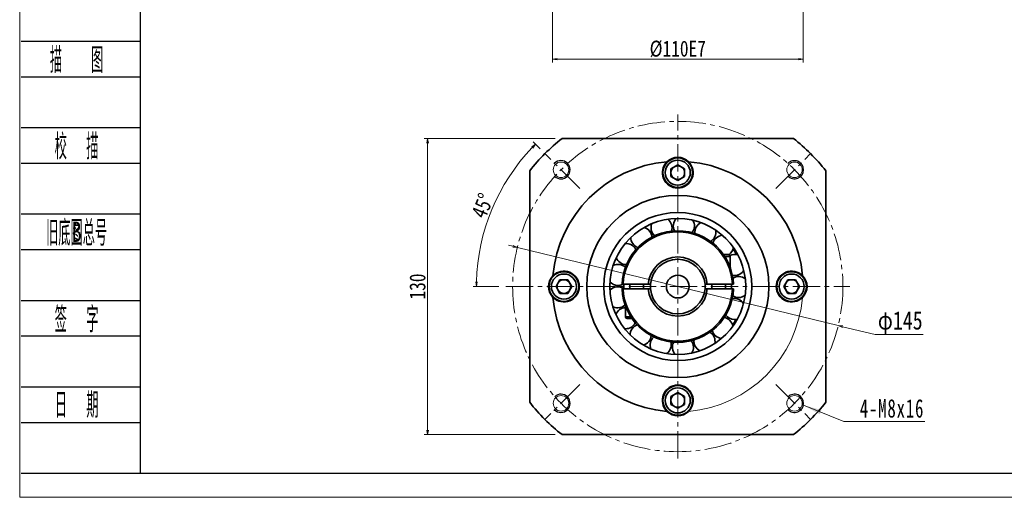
# Model space of a CAD drawing. Header units: millimetres. Extents: x -4 to 910, y 0 to 628.
# Tile 1 of 6: x 0 to 432, y 0 to 210. Entities that reach past the tile are written whole.
import ezdxf
from ezdxf.enums import TextEntityAlignment as Align

# ---------------------------------------------------------------- set-up
doc = ezdxf.new("R2010")
doc.units = ezdxf.units.MM
doc.linetypes.add('点画线', pattern=[18, 12, -2, 2, -2])
doc.layers.add('2细线层', color=4, linetype='Continuous')
doc.layers.add('6文字层', color=3, linetype='Continuous')
for name, color, linetype, lineweight in [('中心线层', 1, '点画线', 18), ('图框_外框线', 7, 'Continuous', 18), ('尺寸线层', 3, 'Continuous', 18), ('粗实线层', 7, 'Continuous', 35)]:
    doc.layers.add(name, color=color, linetype=linetype, lineweight=lineweight)
doc.styles.add('PC_TEXTSTYLE', font='ISOCP.SHX', dxfattribs={"width": 0.707, "bigfont": 'GBCBIG.SHX'})
doc.styles.get("Standard").update_dxf_attribs({"font": 'SimSun.ttf'})
doc.styles.add('宋体', font='SimSun.ttf', dxfattribs={"width": 0.8})
doc.styles.add('标准', font='SimSun.ttf', dxfattribs={"width": 0.667})
doc.dimstyles.new('A水平标注$0', dxfattribs={"dimtxt": 3.5, "dimasz": 2, "dimexe": 1.5, "dimexo": 3, "dimgap": 1.1, "dimtad": 1, "dimtoh": 1, "dimdec": 4, "dimdsep": 46, "dimtxsty": '宋体', "dimblk": 'OPEN', "dimcen": 3, "dimclrd": 3, "dimclre": 3, "dimclrt": 6, "dimadec": 0, "dimazin": 0, "dimtm": 1e-09, "dimtfac": 1, "dimtdec": 4, "dimtix": 1, "dimtmove": 0, "dimatfit": 3, "dimldrblk": 'OPEN', "dimfxl": 0, "dimlwd": 13, "dimlwe": 13, "dimarcsym": 0})
doc.dimstyles.new('D直径标注φ25', dxfattribs={"dimtxt": 3.5, "dimasz": 2, "dimexe": 1, "dimexo": 3, "dimtad": 1, "dimtoh": 1, "dimdec": 1, "dimdsep": 46, "dimtxsty": '宋体', "dimblk": 'OPEN', "dimcen": 3, "dimclrd": 3, "dimclre": 3, "dimclrt": 130, "dimadec": 0, "dimazin": 0, "dimtm": 1e-09, "dimtfac": 1, "dimtdec": 1, "dimtmove": 0, "dimatfit": 0, "dimldrblk": 'OPEN', "dimfxl": 0, "dimlwd": 13, "dimlwe": 13, "dimarcsym": 0})

# ---------------------------------------------------------------- blocks, each defined once
blk = doc.blocks.new('_Open')
at = {"color": 0, "linetype": 'ByBlock', "lineweight": -2}
for p, q in [((-1, 0.17), (0, 0)), ((-1, -0.17), (0, 0)), ((0, 0), (-1, 0))]:
    blk.add_line(p, q, dxfattribs=at)
blk = doc.blocks.new('*D31')
at = {"layer": 'Defpoints', "color": 0, "transparency": 16777216}
for p in [(238.14, 157.53), (179.11, 27.53), (238.14, 27.53)]:
    blk.add_point(p, dxfattribs=at)
at = {"layer": '尺寸线层', "color": 3, "lineweight": 13, "transparency": 16777216}
for p, q in [((235.14, 157.53), (177.61, 157.53)), ((179.11, 155.53), (179.11, 29.53)), ((235.14, 27.53), (177.61, 27.53))]:
    blk.add_line(p, q, dxfattribs=at)
at = {"layer": '尺寸线层', "color": 3, "lineweight": 13, "transparency": 16777216, "xscale": 2, "yscale": 2, "zscale": 2}
for p, rotation in [((179.11, 157.53), 90), ((179.11, 27.53), 270)]:
    blk.add_blockref('_Open', p, dxfattribs=dict(at, rotation=rotation))
at = {"layer": '尺寸线层', "color": 6, "transparency": 16777216, "insert": (174.69, 92.53), "char_height": 7, "attachment_point": 5, "rotation": 90, "style": '宋体', "bg_fill": 3, "box_fill_scale": 1.1, "bg_fill_color": 257, "bg_fill_transparency": 0}
blk.add_mtext('130', dxfattribs=at)
blk = doc.blocks.new('*D32')
at = {"layer": 'Defpoints', "color": 0, "transparency": 16777216}
for p in [(230.61, 150.86), (246.09, 135.39), (213.45, 92.53), (364.45, 92.53)]:
    blk.add_point(p, dxfattribs=at)
at = {"layer": '尺寸线层', "color": 3, "lineweight": 13, "transparency": 16777216}
for p, q in [((228.49, 152.98), (225.4, 156.07)), ((210.45, 92.53), (199.08, 92.53))]:
    blk.add_line(p, q, dxfattribs=at)
blk.add_arc((288.95, 92.53), 88.37, 136.2968, 178.7032, dxfattribs=at)
at = {"layer": '尺寸线层', "color": 3, "lineweight": 13, "transparency": 16777216, "xscale": 2, "yscale": 2, "zscale": 2}
for p, rotation in [((226.46, 155.01), 45.64838103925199), ((200.58, 92.53), 269.3516189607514)]:
    blk.add_blockref('_Open', p, dxfattribs=dict(at, rotation=rotation))
at = {"layer": '尺寸线层', "color": 6, "transparency": 16777216, "insert": (203.26, 128.02), "char_height": 7, "attachment_point": 5, "rotation": 67.5, "style": '宋体', "bg_fill": 3, "box_fill_scale": 1.1, "bg_fill_color": 257, "bg_fill_transparency": 0}
blk.add_mtext('45%%d', dxfattribs=at)
at = {"layer": 'Defpoints', "color": 0, "transparency": 16777216}
blk.add_point((207.31, 126.34), dxfattribs=at)
blk = doc.blocks.new('*D33')
at = {"layer": 'Defpoints', "color": 0, "transparency": 16777216}
for p in [(218.52, 109.7), (359.39, 75.35)]:
    blk.add_point(p, dxfattribs=at)
at = {"layer": '尺寸线层', "color": 3, "lineweight": 13, "transparency": 16777216}
for p, q in [((216.57, 110.18), (214.63, 110.65)), ((218.52, 109.7), (359.39, 75.35)), ((375.59, 71.4), (361.33, 74.87)), ((396.68, 71.4), (375.59, 71.4))]:
    blk.add_line(p, q, dxfattribs=at)
at = {"layer": '尺寸线层', "color": 3, "lineweight": 13, "transparency": 16777216, "xscale": 2, "yscale": 2, "zscale": 2}
for p, rotation in [((218.52, 109.7), 346.2932868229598), ((359.39, 75.35), 166.2932868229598)]:
    blk.add_blockref('_Open', p, dxfattribs=dict(at, rotation=rotation))
at = {"layer": '尺寸线层', "color": 130, "transparency": 16777216, "insert": (386.63, 76.57), "char_height": 8, "attachment_point": 5, "style": '宋体', "bg_fill": 3, "box_fill_scale": 1.1, "bg_fill_color": 257, "bg_fill_transparency": 0}
blk.add_mtext('φ145', dxfattribs=at)
blk = doc.blocks.new('*X8')
at = {"layer": '尺寸线层', "linetype": 'Continuous'}
blk.add_hatch(color=0, dxfattribs=at).paths.add_polyline_path([(-20.66, 7.17), (-12.77, 5.06), (-13.54, 3.18)], flags=0)
at = {"layer": '尺寸线层', "color": 0, "linetype": 'Continuous'}
blk.add_line((-20.66, 7.17), (-3, 0), dxfattribs=at)
at = {"layer": '尺寸线层', "color": 0}
for p, q in [((-3, 0), (0, 0)), ((0, 0), (32.56, 0)), ((0, 0), (0, 0))]:
    blk.add_line(p, q, dxfattribs=at)
at = {"layer": '尺寸线层', "color": 0, "insert": (4.05, 1.62), "char_height": 8.1, "width": 57.0165, "attachment_point": 7, "line_spacing_factor": 1.15057, "style": '标准'}
blk.add_mtext('\\T1.1;4-M8x16', dxfattribs=at)
blk = doc.blocks.new('*D36')
at = {"layer": 'Defpoints', "color": 0, "transparency": 16777216}
for p in [(233.95, 225.66), (343.95, 225.66), (343.95, 192.32)]:
    blk.add_point(p, dxfattribs=at)
at = {"layer": '尺寸线层', "color": 3, "lineweight": 13, "transparency": 16777216}
for p, q in [((233.95, 222.66), (233.95, 190.82)), ((343.95, 222.66), (343.95, 190.82)), ((235.95, 192.32), (341.95, 192.32))]:
    blk.add_line(p, q, dxfattribs=at)
at = {"layer": '尺寸线层', "color": 3, "lineweight": 13, "transparency": 16777216, "xscale": 2, "yscale": 2, "zscale": 2, "rotation": 180}
blk.add_blockref('_Open', (233.95, 192.32), dxfattribs=at)
at = {"layer": '尺寸线层', "color": 3, "lineweight": 13, "transparency": 16777216, "xscale": 2, "yscale": 2, "zscale": 2}
blk.add_blockref('_Open', (343.95, 192.32), dxfattribs=at)
at = {"layer": '尺寸线层', "color": 6, "transparency": 16777216, "insert": (288.95, 196.82), "char_height": 7, "attachment_point": 5, "style": '宋体', "bg_fill": 3, "box_fill_scale": 1.1, "bg_fill_color": 257, "bg_fill_transparency": 0}
blk.add_mtext('%%C110E7', dxfattribs=at)

msp = doc.modelspace()

# ---------------------------------------------------------------- linework, layer by layer
at = {"color": 7, "linetype": 'Continuous', "lineweight": 15}
msp.add_circle((340.21582, 41.26067), 3.4, dxfattribs=at)
at = {"color": 4}
msp.add_arc((340.21582, 41.26067), 4, 223.4192262, 135, dxfattribs=at)
at = {"layer": '2细线层'}
for p, q in [((0.64271, 200.24481), (52.88314, 200.24481)), ((0.64271, 184.62508), (52.88314, 184.62508)), ((0.64271, 162.31117), (52.88314, 162.31117)), ((0.64271, 146.69144), (52.88314, 146.69144)), ((0.64271, 124.37754), (52.88314, 124.37754)), ((0.64271, 108.7578), (52.88314, 108.7578)), ((0.64271, 86.4439), (52.88314, 86.4439)), ((0.64271, 70.82417), (52.88314, 70.82417)), ((0.64271, 48.51026), (52.88314, 48.51026)), ((0.64271, 32.89053), (52.88314, 32.89053)), ((0.64271, 10.57663), (52.88314, 10.57663))]:
    msp.add_line(p, q, dxfattribs=at)
at = {"layer": '中心线层'}
for p, q in [((288.95057, 17.02591), (288.95057, 168.02591)), ((213.45057, 92.52591), (364.45057, 92.52591)), ((331.99388, 49.4826), (347.28688, 34.1896))]:
    msp.add_line(p, q, dxfattribs=at)
msp.add_circle((288.95057, 92.52591), 72.5, dxfattribs=at)
at = {"layer": '粗实线层'}
for p, q in [((285.95057, 44.25796), (288.95057, 45.99001)), ((285.95057, 40.79386), (285.95057, 44.25796)), ((288.95057, 45.99001), (291.95057, 44.25796)), ((291.95057, 44.25796), (291.95057, 40.79386)), ((288.95057, 39.06181), (285.95057, 40.79386)), ((291.95057, 40.79386), (288.95057, 39.06181))]:
    msp.add_line(p, q, dxfattribs=at)
for radius in [6.5, 5.5]:
    msp.add_circle((288.95057, 42.52591), radius, dxfattribs=at)
for centre, radius, start, end in [((281.4325, 66.85412), 4.625, 305.4602797, 17.2141435), ((291.2139, 65.87183), 4.625, 151.3166138, 223.0704777), ((291.2139, 65.87183), 4.625, 326.6367503, 38.3906141), ((300.68963, 68.48933), 4.625, 172.4930844, 244.2469483), ((288.95057, 42.52591), 6.75, 314.7424794, 225.2575206), ((288.95057, 42.52591), 3, 120, 180), ((288.95057, 42.52591), 3, 60, 120), ((288.95057, 42.52591), 3, 360, 60), ((288.95057, 42.52591), 3, 180, 240), ((288.95057, 42.52591), 3, 240, 300), ((288.95057, 42.52591), 3, 300, 0), ((288.95057, 92.52591), 82.5, 308.0122795, 321.9877205), ((288.95057, 42.52591), 6.75, 225.2575206, 314.7424794)]:
    msp.add_arc(centre, radius, start, end, dxfattribs=at)

# ---------------------------------------------------------------- block references
at = {"layer": '尺寸线层'}
msp.add_blockref('*X8', (364.82915, 33.25709), dxfattribs=at)

# ---------------------------------------------------------------- texts
at = {"layer": '6文字层', "color": 3, "style": 'PC_TEXTSTYLE'}
for s, width, p in [('描   图', 0.6667, (24.99076, 192.43494)), ('校  描', 0.667, (24.99076, 154.50131)), ('旧底图总号', 0.667, (24.99076, 116.56767)), ('签  字', 0.667, (24.99076, 78.63403)), ('日  期', 0.667, (25.00468, 40.9231))]:
    msp.add_text(s, height=11.156952, dxfattribs=dict(at, width=width)).set_placement(p, align=Align.MIDDLE)
at = {"layer": '6文字层', "width": 0.707}
msp.add_text('B', height=8.92556, dxfattribs=at).set_placement((24.99076, 116.56767), align=Align.MIDDLE)

# ---------------------------------------------------------------- next in the draw order: dimensions: what is measured, and where the dimension line sits
at = {"layer": '尺寸线层'}
dim = msp.add_linear_dim(base=(179.10735, 27.52591), p1=(238.14457, 157.52591), p2=(238.14457, 27.52591), angle=270, dimstyle='A水平标注$0', override={"dimtxt": 7, "dimgap": 1, "dimblk": 'Open', "dimtfill": 1, "dimtfillclr": 256}, dxfattribs=at)
dim.commit()
dim.dimension.update_dxf_attribs({"geometry": '*D31', "text_midpoint": (179.10735, 92.52591), "dimtype": 160})

# ---------------------------------------------------------------- next in the draw order: linework, layer by layer
at = {"color": 7, "linetype": 'Continuous', "lineweight": 15}
msp.add_circle((237.68533, 41.26067), 3.4, dxfattribs=at)
at = {"color": 4}
msp.add_arc((237.68533, 41.26067), 4, 225, 133.4192262, dxfattribs=at)
at = {"layer": '中心线层'}
msp.add_line((245.90726, 49.4826), (230.61426, 34.1896), dxfattribs=at)
at = {"layer": '粗实线层'}
msp.add_line((238.14457, 27.52591), (339.75658, 27.52591), dxfattribs=at)
msp.add_arc((288.95057, 92.52591), 82.5, 218.0122795, 231.9877205, dxfattribs=at)

# ---------------------------------------------------------------- next in the draw order: dimensions: what is measured, and where the dimension line sits
at = {"layer": '尺寸线层'}
dim = msp.add_angular_dim_2l(base=(207.30795, 126.34339), line1=((213.45057, 92.52591), (364.45057, 92.52591)), line2=((230.61426, 150.86222), (246.08961, 135.38687)), dimstyle='A水平标注$0', override={"dimtxt": 7, "dimgap": 1, "dimblk": 'Open', "dimtfill": 1, "dimtfillclr": 256}, dxfattribs=at)
dim.commit()
dim.dimension.update_dxf_attribs({"geometry": '*D32', "text_midpoint": (203.25888, 128.02057)})

# ---------------------------------------------------------------- next in the draw order: linework, layer by layer
at = {"color": 7, "linetype": 'Continuous', "lineweight": 15}
for centre in [(237.68533, 143.79115), (340.21582, 143.79115)]:
    msp.add_circle(centre, 3.4, dxfattribs=at)
at = {"color": 4}
for centre, start, end in [((237.68533, 143.79115), 226.5807738, 135), ((340.21582, 143.79115), 222.7425974, 136.5807738)]:
    msp.add_arc(centre, 4, start, end, dxfattribs=at)
at = {"layer": '中心线层'}
for p, q in [((245.90726, 135.56922), (230.61426, 150.86222)), ((331.99388, 135.56922), (347.28688, 150.86222))]:
    msp.add_line(p, q, dxfattribs=at)
at = {"layer": '粗实线层'}
for p, q in [((339.75658, 157.52591), (238.14457, 157.52591)), ((285.95057, 144.25796), (288.95057, 145.99001)), ((285.95057, 140.79386), (285.95057, 144.25796)), ((288.95057, 145.99001), (291.95057, 144.25796)), ((291.95057, 144.25796), (291.95057, 140.79386)), ((288.95057, 139.06181), (285.95057, 140.79386)), ((291.95057, 140.79386), (288.95057, 139.06181))]:
    msp.add_line(p, q, dxfattribs=at)
for radius in [6.5, 5.5]:
    msp.add_circle((288.95057, 142.52591), radius, dxfattribs=at)
for centre, radius, start, end in [((288.95057, 92.52591), 82.5, 128.0122795, 141.9877205), ((288.95057, 92.52591), 82.5, 38.0122795, 51.9877205), ((288.95057, 142.52591), 6.75, 134.7424794, 45.2575206), ((288.95057, 142.52591), 6.75, 45.2575206, 134.7424794), ((288.95057, 142.52591), 3, 120, 180), ((288.95057, 142.52591), 3, 60, 120), ((288.95057, 142.52591), 3, 0, 60), ((288.95057, 142.52591), 3, 180, 240), ((288.95057, 142.52591), 3, 240, 300), ((288.95057, 142.52591), 3, 300, 360), ((281.82811, 118.31027), 4.625, 341.9048491, 53.658713), ((291.62346, 119.14204), 4.625, 136.048515, 207.8023788), ((291.62346, 119.14204), 4.625, 320.7283785, 32.4822424), ((272.99469, 113.99618), 4.625, 3.0813197, 74.8351836), ((281.82811, 118.31027), 4.625, 157.2249856, 228.9788494), ((301.05782, 116.37915), 4.625, 114.8720444, 186.6259083)]:
    msp.add_arc(centre, radius, start, end, dxfattribs=at)

# ---------------------------------------------------------------- next in the draw order: dimensions: what is measured, and where the dimension line sits
at = {"layer": '尺寸线层'}
dim = msp.add_diameter_dim_2p(p1=(218.51528, 109.70493), p2=(359.38587, 75.34689), dimstyle='D直径标注φ25', override={"dimtxt": 8, "dimgap": 1, "dimpost": 'φ<>'}, dxfattribs=at)
dim.commit()
dim.dimension.update_dxf_attribs({"geometry": '*D33', "text_midpoint": (375.58761, 71.39532), "dimtype": 163})

# ---------------------------------------------------------------- next in the draw order: linework, layer by layer
at = {"color": 7, "linetype": 'Continuous', "lineweight": 15}
msp.add_arc((288.95057, 92.52591), 55, 274.9559811, 355.0440189, dxfattribs=at)
at = {"layer": '图框_外框线', "color": 3}
msp.add_lwpolyline([(0, 0), (888.4368, 0), (888.4368, 628.25174), (0, 628.25174)], close=True, dxfattribs=at)
at = {"layer": '图框_外框线', "color": 3, "lineweight": 25}
msp.add_lwpolyline([(52.88314, 10.57663), (877.86017, 10.57663), (877.86017, 617.67511), (52.88314, 617.67511)], close=True, dxfattribs=at)
at = {"layer": '粗实线层'}
for p, q in [((223.95058, 143.33191), (223.95058, 41.71991)), ((353.95057, 41.71991), (353.95057, 143.33191)), ((309.05654, 106.52591), (311.20057, 106.52591)), ((311.95057, 105.77591), (309.55852, 105.77591)), ((311.95057, 105.77591), (311.95057, 100.96688)), ((266.28065, 102.15755), (266.4237, 102.15866)), ((235.48647, 92.52591), (237.21852, 95.52591)), ((237.21852, 95.52591), (240.68263, 95.52591)), ((240.68263, 95.52591), (242.41468, 92.52591)), ((335.48647, 92.52591), (337.21852, 95.52591)), ((337.21852, 95.52591), (340.68262, 95.52591)), ((340.68262, 95.52591), (342.41468, 92.52591)), ((237.21852, 89.52591), (235.48647, 92.52591)), ((242.41468, 92.52591), (240.68263, 89.52591)), ((275.98909, 93.52591), (264.97142, 93.52591)), ((264.97142, 91.52591), (275.98909, 91.52591)), ((267.95057, 93.52591), (267.95057, 91.52591)), ((273.95057, 93.52591), (273.95057, 91.52591)), ((312.92973, 93.52591), (301.91206, 93.52591)), ((301.91206, 91.52591), (312.92973, 91.52591)), ((303.95057, 93.52591), (303.95057, 91.52591)), ((309.95057, 93.52591), (309.95057, 91.52591)), ((337.21852, 89.52591), (335.48647, 92.52591)), ((342.41468, 92.52591), (340.68262, 89.52591)), ((240.68263, 89.52591), (237.21852, 89.52591)), ((340.68262, 89.52591), (337.21852, 89.52591)), ((265.95057, 84.08494), (265.95057, 79.27591)), ((265.95057, 79.27591), (268.34263, 79.27591)), ((268.8446, 78.52591), (266.70057, 78.52591)), ((265.54463, 74.02755), (266.06411, 73.99426))]:
    msp.add_line(p, q, dxfattribs=at)
for points in [[(312.94302, 97.48702), (313.27458, 97.42431), (313.93221, 97.37221)], [(265.30283, 91.57959), (265.28637, 92.18428), (265.30504, 93.52591)], [(312.5961, 93.52591), (312.60673, 91.82046), (312.5961, 91.52591)]]:
    msp.add_lwpolyline(points, dxfattribs=at)
for centre, radius in [((288.95057, 92.52591), 40), ((288.95057, 92.52591), 32.5), ((288.95057, 92.52591), 29.83333), ((238.95057, 92.52591), 6.5), ((238.95057, 92.52591), 5.5), ((288.95057, 92.52591), 5), ((338.95057, 92.52591), 6.5), ((338.95057, 92.52591), 5.5)]:
    msp.add_circle(centre, radius, dxfattribs=at)
for centre, radius, start, end in [((288.95057, 92.52591), 55, 94.9559811, 175.0440189), ((288.95057, 92.52591), 55, 4.9559811, 85.0440189), ((288.95057, 92.52591), 24.5, 2.3392531, 177.6607469), ((301.05782, 116.37915), 4.625, 299.5519079, 11.3057718), ((288.95057, 92.52591), 24, 2.3880155, 177.6119845), ((272.99469, 113.99618), 4.625, 178.4014561, 250.15532), ((308.85703, 110.39475), 4.625, 93.6955738, 165.4494377), ((266.3162, 106.78241), 4.625, 24.2577903, 96.0116542), ((308.85703, 110.39475), 4.625, 302.818793, 350.1293012), ((288.95057, 92.52591), 29.36, 28.5482141, 34.1001903), ((266.3162, 106.78241), 4.625, 199.5779267, 269.5594963), ((288.95057, 92.52591), 13, 4.4117258, 175.5882742), ((288.95057, 92.52591), 12, 4.7801918, 175.2198082), ((311.20057, 105.77591), 0.75, 0, 90), ((313.96776, 101.99707), 4.625, 72.5191032, 117.0003189), ((262.69461, 97.64322), 4.625, 45.4342609, 117.1881247), ((313.96776, 101.99707), 4.625, 269.5594963, 328.9528306), ((238.95057, 92.52591), 6.75, 135.2575206, 224.7424794), ((238.95057, 92.52591), 6.75, 224.7424794, 135.2575206), ((238.95057, 92.52591), 3, 90, 150), ((238.95057, 92.52591), 3, 30, 90), ((315.69978, 92.32025), 4.625, 51.3426326, 123.0964965), ((338.95057, 92.52591), 6.75, 44.7424794, 315.2575206), ((338.95057, 92.52591), 3, 90, 150), ((338.95057, 92.52591), 3, 30, 90), ((338.95057, 92.52591), 6.75, 315.2575206, 44.7424794), ((238.95057, 92.52591), 3, 150, 210), ((238.95057, 92.52591), 3, 210, 270), ((238.95057, 92.52591), 3, 270, 330), ((238.95057, 92.52591), 3, 330, 30), ((262.61903, 87.81291), 4.625, 54.529632, 138.3645953), ((262.69461, 97.64322), 4.625, 220.7543973, 269.5594963), ((262.69461, 97.64322), 4.625, 269.5594963, 295.9672607), ((288.95057, 92.52591), 24.5, 182.3392531, 357.6607469), ((288.95057, 92.52591), 24, 182.3880155, 357.6119845), ((288.95057, 92.52591), 13, 184.4117258, 355.5882742), ((288.95057, 92.52591), 12, 175.2198082, 184.7801918), ((288.95057, 92.52591), 12, 184.7801918, 355.2198082), ((288.95057, 92.52591), 12, 355.2198082, 4.7801918), ((338.95057, 92.52591), 3, 150, 210), ((338.95057, 92.52591), 3, 210, 270), ((338.95057, 92.52591), 3, 270, 330), ((338.95057, 92.52591), 3, 330, 30), ((288.95057, 92.52591), 55, 184.9559811, 265.0440189), ((313.81918, 82.67121), 4.625, 30.166162, 101.9200259), ((315.69978, 92.32025), 4.625, 236.0224962, 269.5594963), ((315.69978, 92.32025), 4.625, 269.5594963, 307.77636), ((262.61903, 87.81291), 4.625, 241.9308679, 269.5594963), ((266.09967, 78.61912), 4.625, 91.8473947, 159.5410659), ((262.61903, 87.81291), 4.625, 269.5594963, 313.6847318), ((266.70057, 79.27591), 0.75, 180, 270), ((308.57993, 74.3531), 4.625, 8.9896914, 80.7435553), ((313.81918, 82.67121), 4.625, 214.8460256, 269.5594963), ((288.95057, 92.52591), 29.36, 325.0188023, 330.5707785), ((313.81918, 82.67121), 4.625, 269.5594963, 286.5998894), ((266.09967, 78.61912), 4.625, 269.5594963, 334.8612024), ((272.66646, 71.30352), 4.625, 108.9636726, 180.7175365), ((272.66646, 71.30352), 4.625, 284.2838091, 356.037673), ((281.4325, 66.85412), 4.625, 130.1401432, 201.8940071), ((300.68963, 68.48933), 4.625, 347.8132208, 59.5670847), ((308.57993, 74.3531), 4.625, 193.669555, 265.4234189)]:
    msp.add_arc(centre, radius, start, end, dxfattribs=at)
for points in [[(264.97142, 93.52591), (264.47099, 93.52591)], [(264.47099, 91.52591), (264.97142, 91.52591)], [(275.98909, 91.52591), (276.99231, 91.52591)], [(301.91206, 93.52591), (300.90884, 93.52591)], [(313.43016, 93.52591), (312.92973, 93.52591)], [(312.92973, 91.52591), (313.43016, 91.52591)]]:
    msp.add_open_spline(points, degree=1, dxfattribs=at)
for points, knots in [([(276.99231, 93.52591), (276.73031, 93.52591), (276.39588, 93.52591), (276.06151, 93.52591), (275.98909, 93.52591)], [0, 0, 0, 0, 0.785943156, 1.003220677, 1.003220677, 1.003220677, 1.003220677]), ([(300.90884, 91.52591), (301.17084, 91.52591), (301.50527, 91.52591), (301.83964, 91.52591), (301.91206, 91.52591)], [0, 0, 0, 0, 0.785942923, 1.003220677, 1.003220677, 1.003220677, 1.003220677])]:
    msp.add_open_spline(points, degree=3, knots=knots, dxfattribs=at)

# ---------------------------------------------------------------- next in the draw order: dimensions: what is measured, and where the dimension line sits
at = {"layer": '尺寸线层'}
dim = msp.add_linear_dim(base=(343.95057, 192.31532), p1=(233.95057, 225.65998), p2=(343.95057, 225.65998), text='%%C<>E7', dimstyle='A水平标注$0', override={"dimtxt": 7, "dimgap": 1, "dimblk": 'Open', "dimtfill": 1, "dimtfillclr": 256}, dxfattribs=at)
dim.commit()
dim.dimension.update_dxf_attribs({"geometry": '*D36', "text_midpoint": (288.95057, 196.81532)})

doc.saveas('drawing.dxf')
